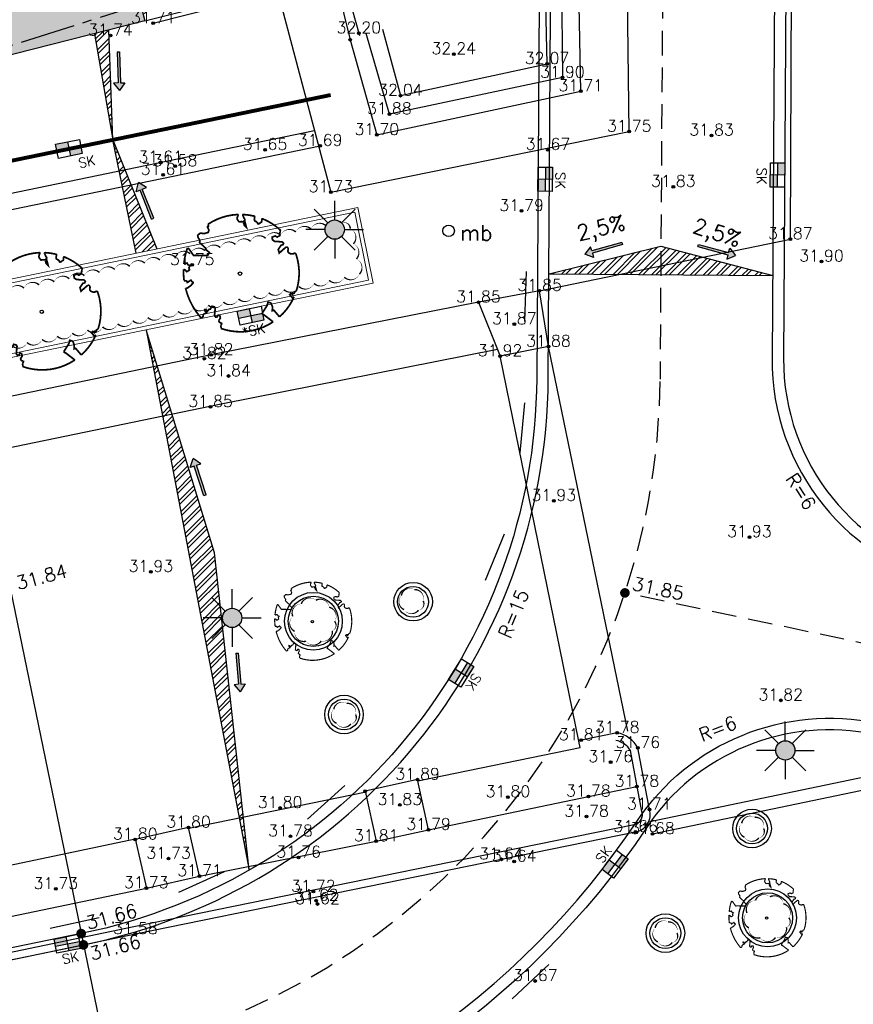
# Model space of a CAD drawing. Header units: metres. Extents: x 202952 to 203755, y 348879 to 349702.
# Tile 42 of 82: x 203320 to 203341, y 349364 to 349389. Entities that reach past the tile are written whole.
import ezdxf
from ezdxf.enums import TextEntityAlignment as Align

# ---------------------------------------------------------------- set-up
doc = ezdxf.new("R2010")
doc.units = ezdxf.units.M
doc.linetypes.add('1-200 CENTER', pattern=[4.28625, 2.8575, -0.47625, 0.47625, -0.47625])
doc.linetypes.add('1-200 HIDDEN', pattern=[0.9525, 0.635, -0.3175])
for name, color, linetype in [('PH-BEST-BEBOUWING', 1, 'Continuous'), ('PH-BEST-BEBOUWING-ARCERING', 254, 'Continuous'), ('PH-BEST-KADASTRALE-GRENS', 240, '1-200 CENTER'), ('PH-INM-HEKWERK', 6, '1-200 HEKWERK'), ('PH-INM-HOOGTE', 20, 'Continuous'), ('PH-INM-HOOGTEPUNT', 20, 'Continuous'), ('PH-INM-KANTVERHARDING', 253, 'Continuous'), ('PH-NIEUW-AAND-DPROF', 1, 'Continuous'), ('PH-NIEUW-AFWATERINGSPROFIEL', 7, 'Continuous'), ('PH-NIEUW-BAND-20-30', 115, 'Continuous'), ('PH-NIEUW-HEKWERK', 115, '1-200 HEKWERK'), ('PH-NIEUW-HOOGTES', 170, 'Continuous'), ('PH-NIEUW-KANTLAAG-SBS', 115, '1-200 HIDDEN'), ('PH-NIEUW-LICHTMAST-HOUT', 40, 'Continuous'), ('PH-NIEUW-LICHTMAST-KROMMAST', 40, 'Continuous'), ('PH-NIEUW-LICHTMAST-VERPLAATSEN', 40, 'Continuous'), ('PH-NIEUW-MAATVOERING', 2, 'Continuous'), ('PH-NIEUW-STRAATMEUBILAIR-VERPLAATSBARE PLANTENBAK', 115, 'Continuous'), ('PH-NIEUW-VOORZIENING MEIBOOM', 7, 'Continuous'), ('PH-ONTWERP-WEGAS', 2, '1-200 HIDDEN'), ('PH-RIO-KOLK', 7, 'Continuous')]:
    doc.layers.add(name, color=color, linetype=linetype)
doc.layers.add('PH-NIEUW-BEPLANTING- OMRANDING', color=115, linetype='Continuous', transparency=0.5)
doc.layers.add('PH-NIEUW-BEPLANTING-BOOM', color=98, linetype='Continuous', transparency=0.4)
doc.layers.add('PH-NIEUW-OPSLUITBAND-10', color=115, linetype='Continuous', lineweight=18)
doc.layers.add('PH-NIEUW-OPSLUITBAND-6', color=115, linetype='Continuous', lineweight=30)
doc.styles.add('ISO', font='ISO')
doc.styles.add('RDL_MAATVOERING', font='romans.shx')
doc.styles.add('ROMANS', font='romans.shx')
doc.linetypes.add('1-200 HEKWERK', pattern='A,1.5,-0.4,["X",ROMANS,S=0.24,R=0,X=-0.275,Y=-0.12],-0.05', length=1.95)

# ---------------------------------------------------------------- blocks, each defined once
blk = doc.blocks.new('*U22')
at = {"const_width": 0.03}
blk.add_lwpolyline([(0.087, 0.942), (0.088, 0.944), (0.09, 0.946), (0.091, 0.948), (0.093, 0.949), (0.095, 0.951), (0.096, 0.952), (0.097, 0.954), (0.099, 0.956), (0.1, 0.958), (0.102, 0.96), (0.103, 0.963), (0.103, 0.967), (0.103, 0.972), (0.103, 0.977), (0.102, 0.983), (0.095, 1.007, -0.52938), (0.106, 1.02, -0.087139), (0.444, 0.925, -0.372341), (0.457, 0.895), (0.471, 0.824), (0.436, 0.789), (0.398, 0.797), (0.353, 0.763), (0.371, 0.72), (0.417, 0.705), (0.542, 0.734), (0.573, 0.717), (0.57, 0.691), (0.541, 0.673), (0.515, 0.588), (0.549, 0.534), (0.634, 0.669, -0.504641), (0.681, 0.628, 0.331948), (0.709, 0.584, 0.282008), (0.799, 0.601), (0.791, 0.597, -0.512156), (0.833, 0.597, -0.16076), (1.019, -0.011), (0.995, -0.034), (0.995, -0.059), (0.972, -0.063), (0.975, -0.088), (0.94, -0.076), (0.929, -0.104), (0.973, -0.133), (0.987, -0.144), (1.011, -0.12, -0.106371), (0.868, -0.522), (0.741, -0.44), (0.718, -0.456), (0.702, -0.389), (0.657, -0.335), (0.605, -0.335), (0.606, -0.398), (0.566, -0.536), (0.572, -0.562), (0.601, -0.566), (0.786, -0.637, -0.236298), (-0.045, -1.003, 0.159625), (-0.069, -0.954, 0.350802), (-0.063, -0.906, -0.504641), (-0.12, -0.879), (-0.106, -0.834), (-0.129, -0.792), (-0.16, -0.796), (-0.165, -0.829), (-0.188, -0.842), (-0.216, -0.821), (-0.24, -0.695), (-0.258, -0.677), (-0.304, -0.678), (-0.317, -0.733), (-0.336, -0.739), (-0.354, -0.785), (-0.401, -0.76, 0.733583), (-0.384, -0.795, -0.861625), (-0.374, -0.826, 0.279978), (-0.409, -0.879), (-0.407, -0.881, -0.827056), (-0.442, -0.917, -0.116774), (-0.83, -0.511), (-0.823, -0.51), (-0.817, -0.508), (-0.812, -0.506), (-0.808, -0.504), (-0.805, -0.502), (-0.803, -0.5), (-0.801, -0.497), (-0.754, -0.437), (-0.752, -0.435), (-0.752, -0.433), (-0.751, -0.431), (-0.75, -0.429), (-0.75, -0.427), (-0.749, -0.425), (-0.748, -0.422), (-0.747, -0.42), (-0.746, -0.417), (-0.744, -0.414), (-0.743, -0.411), (-0.741, -0.408), (-0.739, -0.405), (-0.738, -0.401), (-0.736, -0.398), (-0.735, -0.395), (-0.734, -0.392), (-0.734, -0.389), (-0.733, -0.386), (-0.733, -0.383), (-0.733, -0.381), (-0.734, -0.379), (-0.734, -0.377), (-0.735, -0.375), (-0.736, -0.374), (-0.738, -0.374), (-0.74, -0.373), (-0.742, -0.373), (-0.744, -0.373), (-0.746, -0.373), (-0.748, -0.373), (-0.75, -0.372), (-0.753, -0.371), (-0.755, -0.37), (-0.758, -0.369), (-0.76, -0.367), (-0.763, -0.365), (-0.765, -0.363), (-0.768, -0.361), (-0.771, -0.359), (-0.773, -0.357), (-0.776, -0.355), (-0.779, -0.352), (-0.781, -0.35), (-0.83, -0.406), (-0.832, -0.403), (-0.835, -0.4), (-0.837, -0.397), (-0.839, -0.394), (-0.841, -0.39), (-0.844, -0.388), (-0.848, -0.386), (-0.855, -0.385), (-0.864, -0.386), (-0.876, -0.388), (-0.891, -0.393, -0.040997), (-0.958, -0.205), (-0.923, -0.211), (-0.893, -0.231), (-0.876, -0.216), (-0.856, -0.185), (-0.875, -0.156), (-0.865, -0.113), (-0.904, -0.11), (-0.93, -0.085), (-0.978, -0.116, -0.05814), (-0.998, 0.166), (-0.97, 0.16), (-0.86, 0.073), (-0.812, 0.089), (-0.626, 0.139), (-0.61, 0.2), (-0.682, 0.229), (-0.693, 0.252), (-0.824, 0.317), (-0.827, 0.354), (-0.872, 0.391), (-0.89, 0.428), (-0.859, 0.476), (-0.792, 0.486), (-0.73, 0.527), (-0.729, 0.568), (-0.768, 0.613), (-0.757, 0.632), (-0.773, 0.662, -0.13428), (-0.333, 0.967, -0.541727), (-0.319, 0.957), (-0.322, 0.928), (-0.321, 0.913), (-0.319, 0.902), (-0.316, 0.893), (-0.312, 0.887), (-0.307, 0.882), (-0.302, 0.878), (-0.297, 0.875), (-0.293, 0.872), (-0.289, 0.868), (-0.286, 0.865), (-0.282, 0.862), (-0.279, 0.859), (-0.276, 0.857), (-0.273, 0.855), (-0.269, 0.854), (-0.266, 0.854), (-0.262, 0.855), (-0.258, 0.857), (-0.255, 0.859), (-0.25, 0.861), (-0.246, 0.863), (-0.242, 0.865), (-0.238, 0.867), (-0.234, 0.868), (-0.229, 0.869), (-0.225, 0.87), (-0.221, 0.871), (-0.217, 0.871), (-0.213, 0.872), (-0.21, 0.873), (-0.206, 0.874), (-0.203, 0.876), (-0.2, 0.879), (-0.197, 0.882), (-0.195, 0.885), (-0.193, 0.865), (-0.188, 0.86), (-0.167, 0.824), (-0.122, 0.799), (-0.185, 0.902), (-0.184, 0.905), (-0.183, 0.908), (-0.183, 0.911), (-0.183, 0.914), (-0.184, 0.917), (-0.185, 0.92), (-0.188, 0.923), (-0.191, 0.926), (-0.194, 0.929), (-0.199, 0.933), (-0.204, 0.938), (-0.21, 0.944), (-0.216, 0.951), (-0.223, 0.959), (-0.24, 0.98, -0.543104), (-0.234, 0.996, -0.046766), (-0.047, 1.023, -0.385168), (-0.036, 1.015), (-0.03, 0.976), (-0.028, 0.964), (-0.024, 0.956), (-0.021, 0.951), (-0.017, 0.947), (-0.013, 0.946), (-0.009, 0.945), (-0.005, 0.945), (-0.002, 0.945), (0.002, 0.944), (0.005, 0.943), (0.009, 0.942), (0.012, 0.941), (0.015, 0.939), (0.019, 0.938), (0.022, 0.936), (0.025, 0.935), (0.028, 0.934), (0.031, 0.932), (0.033, 0.931), (0.036, 0.929), (0.038, 0.928), (0.04, 0.926), (0.042, 0.924), (0.044, 0.922), (0.045, 0.92), (0.046, 0.919), (0.047, 0.917), (0.048, 0.915), (0.049, 0.914), (0.051, 0.913), (0.052, 0.912), (0.054, 0.912), (0.056, 0.912), (0.058, 0.913), (0.06, 0.914), (0.062, 0.915), (0.065, 0.916), (0.067, 0.918), (0.07, 0.921), (0.072, 0.923), (0.074, 0.926), (0.076, 0.929), (0.079, 0.932), (0.081, 0.935), (0.083, 0.937), (0.085, 0.94)], format="xyb", close=True, dxfattribs=at)
blk.add_circle((0, 0), 0.03)
blk = doc.blocks.new('A$C6E307431')
blk.add_hatch(color=256).paths.add_polyline_path([(0.679, 0.51, 1), (0.821, 0.99, 1)])
at = {"color": 9, "flags": 128}
for points in [[(0.573, 0.927), (0.22, 1.28)], [(0.75, 1), (0.75, 1.5)], [(0.927, 0.927), (1.28, 1.28)], [(0.5, 0.75), (0, 0.75)], [(0.573, 0.573), (0.22, 0.22)], [(0.927, 0.573), (1.28, 0.22)], [(1, 0.75), (1.5, 0.75)], [(0.75, 0.5), (0.75, 0)]]:
    blk.add_lwpolyline(points, dxfattribs=at)
at = {"color": 9}
blk.add_circle((0.75, 0.75), 0.25, dxfattribs=at)
blk = doc.blocks.new('*U119')
blk.add_circle((0, 0), 0.15)
at = {"style": 'RDL_MAATVOERING'}
blk.add_text('mb', height=0.4, dxfattribs=at).set_placement((0.302, -0.254))
blk = doc.blocks.new('houten lichtmast')
at = {"layer": 'PH-NIEUW-LICHTMAST-HOUT'}
blk.add_hatch(color=256, dxfattribs=at).paths.add_polyline_path([(0.679, 0.51, 1), (0.821, 0.99, 1)])
at = {"layer": 'PH-NIEUW-LICHTMAST-KROMMAST', "color": 9, "flags": 128}
for points in [[(0.573, 0.927), (0.22, 1.28)], [(0.75, 1), (0.75, 1.5)], [(0.927, 0.927), (1.28, 1.28)], [(0.5, 0.75), (0, 0.75)], [(0.573, 0.573), (0.22, 0.22)], [(0.927, 0.573), (1.28, 0.22)], [(1, 0.75), (1.5, 0.75)], [(0.75, 0.5), (0.75, 0)]]:
    blk.add_lwpolyline(points, dxfattribs=at)
at = {"layer": 'PH-NIEUW-LICHTMAST-KROMMAST', "color": 9}
blk.add_circle((0.75, 0.75), 0.25, dxfattribs=at)
blk = doc.blocks.new('MARKER', base_point=(45, 10))
at = {"color": 0}
for radius in [0.35, 0.25]:
    blk.add_circle((45, 10), radius, dxfattribs=at)
at = {"color": 0, "style": 'ISO'}
blk.add_attdef('MARKER', (45.6, 10), '', height=0.9, dxfattribs=at)
blk = doc.blocks.new('*U36')
h = blk.add_hatch(color=256)
h.paths.add_polyline_path([(0, 0.374), (-0.315, 0.374), (-0.315, 0.187), (0, 0.187)])
h.paths.add_polyline_path([(0, 0.187), (0, 0), (0.315, 0), (0.315, 0.187)])
blk.add_lwpolyline([(0.315, 0), (-0.315, 0), (-0.315, 0.374), (0.315, 0.374)], close=True)
for points in [[(-0.315, 0.374), (0, 0.374), (0, 0)], [(-0.315, 0.187), (0.315, 0.187)]]:
    blk.add_lwpolyline(points)
at = {"style": 'ROMANS'}
blk.add_attdef('SK', (-0.214, -0.31), '', height=0.25, dxfattribs=at)
blk = doc.blocks.new('*U41')
h = blk.add_hatch(color=256)
h.paths.add_polyline_path([(0, 0.374), (-0.315, 0.374), (-0.315, 0.187), (0, 0.187)])
h.paths.add_polyline_path([(0, 0.187), (0, 0), (0.315, 0), (0.315, 0.187)])
blk.add_lwpolyline([(0.315, 0), (-0.315, 0), (-0.315, 0.374), (0.315, 0.374)], close=True)
for points in [[(-0.315, 0.374), (0, 0.374), (0, 0)], [(-0.315, 0.187), (0.315, 0.187)]]:
    blk.add_lwpolyline(points)
at = {"style": 'ROMANS'}
blk.add_attdef('SK', (-0.193, 0.454), '', height=0.25, dxfattribs=at)
blk = doc.blocks.new('*U47')
h = blk.add_hatch(color=256)
h.paths.add_polyline_path([(0, 0.374), (-0.315, 0.374), (-0.315, 0.187), (0, 0.187)])
h.paths.add_polyline_path([(0, 0.187), (0, 0), (0.315, 0), (0.315, 0.187)])
blk.add_lwpolyline([(0.315, 0), (-0.315, 0), (-0.315, 0.374), (0.315, 0.374)], close=True)
for points in [[(-0.315, 0.374), (0, 0.374), (0, 0)], [(-0.315, 0.187), (0.315, 0.187)]]:
    blk.add_lwpolyline(points)
at = {"style": 'ROMANS'}
blk.add_attdef('SK', (-0.185, -0.348), '', height=0.25, dxfattribs=at)
blk = doc.blocks.new('*U52')
h = blk.add_hatch(color=256)
h.paths.add_polyline_path([(0, 0.374), (-0.315, 0.374), (-0.315, 0.187), (0, 0.187)])
h.paths.add_polyline_path([(0, 0.187), (0, 0), (0.315, 0), (0.315, 0.187)])
blk.add_lwpolyline([(0.315, 0), (-0.315, 0), (-0.315, 0.374), (0.315, 0.374)], close=True)
for points in [[(-0.315, 0.374), (0, 0.374), (0, 0)], [(-0.315, 0.187), (0.315, 0.187)]]:
    blk.add_lwpolyline(points)
at = {"style": 'ROMANS'}
blk.add_attdef('SK', (0.168, -0.354), '', height=0.25, dxfattribs=at)
blk = doc.blocks.new('*U121')
h = blk.add_hatch(color=256)
h.paths.add_polyline_path([(0, 0.374), (-0.315, 0.374), (-0.315, 0.187), (0, 0.187)])
h.paths.add_polyline_path([(0, 0.187), (0, 0), (0.315, 0), (0.315, 0.187)])
blk.add_lwpolyline([(0.315, 0), (-0.315, 0), (-0.315, 0.374), (0.315, 0.374)], close=True)
for points in [[(-0.315, 0.374), (0, 0.374), (0, 0)], [(-0.315, 0.187), (0.315, 0.187)]]:
    blk.add_lwpolyline(points)
at = {"style": 'ROMANS'}
blk.add_attdef('SK', (-0.305, -0.324), '', height=0.25, dxfattribs=at)
blk = doc.blocks.new('AFWATERINGSPIJL')
at = {"ltscale": 0.5}
blk.add_hatch(color=256, dxfattribs=at).paths.add_polyline_path([(-0.058, 0.239), (-0.132, 0.151), (-0.75, 0.671), (-0.789, 0.625), (-0.171, 0.105), (-0.245, 0.016), (0, 0)])
for points in [[(-0.75, 0.671), (-0.789, 0.625)], [(-0.789, 0.625), (-0.171, 0.105)], [(-0.75, 0.671), (-0.132, 0.151)], [(-0.171, 0.105), (-0.245, 0.016), (0, 0)], [(-0.132, 0.151), (-0.058, 0.239), (0, 0)]]:
    blk.add_lwpolyline(points, dxfattribs=at)

msp = doc.modelspace()

# ---------------------------------------------------------------- hatches: boundary and pattern name
at = {"layer": 'PH-BEST-BEBOUWING-ARCERING'}
for points in [[(203321.16, 349396.66), (203320.71, 349396.54), (203320.105, 349398.889), (203319.14, 349402.64), (203314.586, 349401.464), (203315.139, 349399.212), (203316.115, 349395.239), (203313.907, 349394.686), (203314.35, 349393.05), (203315.83, 349387.23), (203323.11, 349389.08), (203323.075, 349389.215)], [(203313.908, 349394.686), (203314.351, 349393.05), (203315.831, 349387.23), (203323.111, 349389.08), (203321.161, 349396.66), (203320.711, 349396.54), (203320.106, 349398.889), (203319.141, 349402.64), (203314.587, 349401.464), (203315.14, 349399.212), (203316.116, 349395.239)]]:
    msp.add_hatch(color=256, dxfattribs=at).paths.add_polyline_path(points)
at = {"layer": 'PH-NIEUW-AFWATERINGSPROFIEL', "ltscale": 0.2, "transparency": 33554687}
h = msp.add_hatch(dxfattribs=at)
h.set_pattern_fill('ANSI32', color=252, scale=0.025)
h.paths.add_polyline_path([(203322.18, 349388.844), (203321.801, 349388.747), (203322.281, 349385.996)])
h = msp.add_hatch(dxfattribs=at)
h.set_pattern_fill('ANSI32', color=252, scale=0.025)
h.paths.add_polyline_path([(203322.281, 349385.996), (203322.886, 349383.058), (203323.42, 349383.168)])
h = msp.add_hatch(dxfattribs=at)
h.set_pattern_fill('ANSI32', color=252, scale=0.025)
h.paths.add_polyline_path([(203336.494, 349383.24), (203333.592, 349382.517), (203339.393, 349382.481)])
h = msp.add_hatch(dxfattribs=at)
h.set_pattern_fill('ANSI32', color=252, scale=0.025)
h.paths.add_polyline_path([(203324.915, 349375.283), (203323.142, 349381.069), (203325.82, 349367.055)])

# ---------------------------------------------------------------- linework, layer by layer
at = {"layer": 'PH-BEST-BEBOUWING'}
msp.add_lwpolyline([(203314.35, 349393.05), (203313.907, 349394.686), (203316.115, 349395.239), (203315.139, 349399.212), (203314.586, 349401.464), (203319.14, 349402.64), (203320.105, 349398.889), (203320.71, 349396.54), (203321.16, 349396.66), (203323.075, 349389.215), (203323.11, 349389.08), (203315.83, 349387.23), (203314.35, 349393.05)], close=True, dxfattribs=at)
at = {"layer": 'PH-BEST-KADASTRALE-GRENS', "ltscale": 0.5}
msp.add_lwpolyline([(203312.837, 349386.522), (203313.35, 349386.6), (203315.83, 349387.23), (203327.603, 349390.977), (203324.54, 349404.721), (203323.709, 349408.539), (203323.94, 349412.392), (203324.102, 349418.143)], dxfattribs=at)
at = {"layer": 'PH-INM-HEKWERK', "flags": 128}
msp.add_lwpolyline([(203323.329, 349389.022), (203326.717, 349389.884)], dxfattribs=at)
at = {"layer": 'PH-INM-KANTVERHARDING'}
for p, q in [((203324.249, 349368.142), (203328.853, 349369.083)), ((203324.244, 349368.162), (203322.863, 349367.85)), ((203324.53, 349366.899), (203324.244, 349368.162)), ((203318.104, 349366.861), (203322.86, 349367.866)), ((203322.86, 349367.866), (203323.149, 349366.587)), ((203323.149, 349366.587), (203324.53, 349366.899))]:
    msp.add_line(p, q, dxfattribs=at)
at = {"layer": 'PH-INM-KANTVERHARDING', "flags": 128}
for points in [[(203326.547, 349389.864), (203327.937, 349384.641), (203335.674, 349386.211), (203335.567, 349394.632), (203334.379, 349394.629), (203334.396, 349395.072), (203333.086, 349395.05), (203333.084, 349394.566), (203332.394, 349394.59), (203332.424, 349393.083)], [(203332.229, 349392.848), (203330.374, 349392.866), (203328.199, 349390.397), (203328.676, 349388.704)], [(203332.227, 349392.682), (203333.888, 349392.602), (203333.94, 349387.611), (203329.452, 349386.663), (203328.849, 349388.752)], [(203329.274, 349388.871), (203329.739, 349387.143), (203333.542, 349387.967), (203333.451, 349392.225), (203332.22, 349392.225)], [(203333.349, 349382.084), (203339.851, 349383.421), (203339.878, 349389.926), (203341.184, 349389.91)], [(203299.981, 349363.895), (203298.721, 349370.237), (203297.427, 349376.623), (203296.843, 349379.506), (203308.333, 349381.851), (203319.143, 349384.084), (203327.658, 349385.841)], [(203333.578, 349380.634), (203333.349, 349382.084), (203331.763, 349381.783)], [(203331.763, 349381.783), (203324.831, 349380.417), (203310.906, 349377.535), (203304.445, 349376.286)], [(203331.763, 349381.783), (203332.324, 349380.387)], [(203332.256, 349380.556), (203325.089, 349379.143), (203311.163, 349376.261), (203304.688, 349374.992)], [(203333.578, 349380.634), (203332.324, 349380.387)], [(203335.636, 349370.662), (203333.578, 349380.634)], [(203334.363, 349370.397), (203332.324, 349380.387)], [(203335.362, 349370.615), (203334.428, 349370.425)], [(203330.191, 349369.369), (203334.397, 349370.234), (203334.363, 349370.397)], [(203334.613, 349368.965), (203335.872, 349369.221)], [(203330.468, 349368.101), (203334.613, 349368.965)], [(203324.53, 349366.899), (203329.111, 349367.805)], [(203318.374, 349365.595), (203323.149, 349366.587)]]:
    msp.add_lwpolyline(points, dxfattribs=at)
for points in [[(203328.438, 349388.595), (203329.128, 349386.125), (203334.417, 349387.261), (203334.304, 349393.064), (203330.326, 349393.118), (203327.941, 349390.6)], [(203329.111, 349367.805), (203330.468, 349368.101), (203330.184, 349369.401), (203328.827, 349369.105)]]:
    msp.add_lwpolyline(points, close=True, dxfattribs=at)
for points in [[(203336.207, 349368.315), (203344.713, 349370.091), (203349.969, 349371.205, 0.405928), (203354.843, 349377.224), (203354.917, 349388.753)], [(203336.275, 349367.992), (203344.781, 349369.768), (203350.023, 349370.879, 0.40438), (203355.173, 349377.238), (203355.247, 349388.751)], [(203305.319, 349364.564, 0.362649), (203304.916, 349363.966), (203305.283, 349362.291, 0.403172), (203305.833, 349361.856), (203313.757, 349363.497), (203322.866, 349365.399), (203332.358, 349367.334), (203335.839, 349368.044, 0.449198), (203336.195, 349368.628), (203335.896, 349370.223, 0.224107), (203335.362, 349370.615)], [(203305.374, 349364.372, 0.354815), (203305.114, 349363.997), (203305.48, 349362.324, 0.400974), (203305.804, 349362.054), (203313.717, 349363.692), (203322.825, 349365.595), (203332.318, 349367.53), (203335.801, 349368.24, 0.462721), (203336, 349368.578), (203335.706, 349370.153, 0.210849), (203335.324, 349370.419, 0.190918)]]:
    msp.add_lwpolyline(points, format="xyb", dxfattribs=at)
at = {"layer": 'PH-INM-KANTVERHARDING'}
msp.add_lwpolyline([(203299.564, 349363.835), (203298.309, 349370.154), (203297.016, 349376.54), (203296.348, 349379.834), (203308.248, 349382.262), (203319.058, 349384.495), (203327.512, 349386.239)], dxfattribs=at)
at = {"layer": 'PH-NIEUW-AAND-DPROF'}
msp.add_lwpolyline([(203316.706, 349388.483), (203322.104, 349362.273)], dxfattribs=at)
at = {"layer": 'PH-NIEUW-AFWATERINGSPROFIEL', "ltscale": 0.08}
for p, q in [((203321.801, 349388.747), (203322.281, 349385.996)), ((203322.281, 349385.996), (203322.18, 349388.844)), ((203322.281, 349385.996), (203323.42, 349383.168)), ((203322.886, 349383.058), (203322.281, 349385.996)), ((203333.592, 349382.517), (203336.494, 349383.24)), ((203336.494, 349383.24), (203339.393, 349382.481)), ((203333.592, 349382.517), (203339.393, 349382.481)), ((203324.915, 349375.283), (203323.142, 349381.069)), ((203323.142, 349381.069), (203325.82, 349367.055)), ((203325.82, 349367.055), (203324.915, 349375.283))]:
    msp.add_line(p, q, dxfattribs=at)
at = {"layer": 'PH-NIEUW-BAND-20-30'}
for points in [[(203325.787, 349431.773), (203324.845, 349432.1), (203324.734, 349431.821), (203325.693, 349431.491, -0.320444), (203333.528, 349420.374), (203333.273, 349379.81, -0.354131), (203321.459, 349365.407), (203290.775, 349359.088), (203290.836, 349358.794), (203321.519, 349365.113, 0.354131), (203333.573, 349379.808), (203333.828, 349420.372, 0.320444), (203325.792, 349431.774)], [(203342.108, 349370.863), (203382.767, 349362.242), (203382.705, 349361.949), (203342.046, 349370.57, 0.307221), (203336.119, 349368.153, -0.197567), (203322.75, 349359.139), (203282.478, 349350.834), (203282.416, 349351.138), (203322.689, 349359.433, 0.197567), (203335.869, 349368.319, -0.307221), (203342.108, 349370.863)]]:
    msp.add_lwpolyline(points, format="xyb", close=True, dxfattribs=at)
for points in [[(203339.557, 349409.1), (203339.376, 349380.328)], [(203339.557, 349409.1), (203339.376, 349380.328)], [(203339.857, 349409.098), (203339.676, 349380.326)]]:
    msp.add_lwpolyline(points, dxfattribs=at)
for radius in [6, 5.7]:
    msp.add_arc((203345.376, 349380.29), radius, 179.6402, 258.0288, dxfattribs=at)
at = {"layer": 'PH-NIEUW-BEPLANTING- OMRANDING'}
msp.add_lwpolyline([(203319.583, 349382.071, 0, 0.04, -0.520567), (203319.975, 349382.152, 0, 0.04, -0.520567), (203320.367, 349382.233, 0, 0.04, -0.520567), (203320.759, 349382.314, 0, 0.04, -0.520567), (203321.15, 349382.394, 0, 0.04, -0.520567), (203321.542, 349382.475, 0, 0.04, -0.520567), (203321.934, 349382.556, 0, 0.04, -0.520567), (203322.326, 349382.636, 0, 0.04, -0.520567), (203322.718, 349382.717, 0, 0.04, -0.520567), (203323.109, 349382.798, 0, 0.04, -0.520567), (203323.501, 349382.878, 0, 0.04, -0.520567), (203323.893, 349382.959, 0, 0.04, -0.520567), (203324.285, 349383.04, 0, 0.04, -0.520567), (203324.676, 349383.12, 0, 0.04, -0.520567), (203325.068, 349383.201, 0, 0.04, -0.520567), (203325.46, 349383.282, 0, 0.04, -0.520567), (203325.852, 349383.362, 0, 0.04, -0.520567), (203326.244, 349383.443, 0, 0.04, -0.520567), (203326.635, 349383.524, 0, 0.04, -0.520567), (203327.027, 349383.605, 0, 0.04, -0.520567), (203327.419, 349383.685, 0, 0.04, -0.520567), (203327.811, 349383.766, 0, 0.04, -0.520567), (203328.202, 349383.847, 0, 0.04, -0.520567), (203328.438, 349383.691, 0, 0.04, -0.520567), (203328.517, 349383.299, 0, 0.04, -0.520567), (203328.596, 349382.907, 0, 0.04, -0.520567), (203328.675, 349382.514, 0, 0.04, -0.520567), (203328.283, 349382.434, 0, 0.04, -0.520567), (203327.891, 349382.353, 0, 0.04, -0.520567), (203327.499, 349382.272, 0, 0.04, -0.520567), (203327.108, 349382.192, 0, 0.04, -0.520567), (203326.716, 349382.111, 0, 0.04, -0.520567), (203326.324, 349382.03, 0, 0.04, -0.520567), (203325.932, 349381.95, 0, 0.04, -0.520567), (203325.54, 349381.869, 0, 0.04, -0.520567), (203325.149, 349381.788, 0, 0.04, -0.520567), (203324.757, 349381.708, 0, 0.04, -0.520567), (203324.365, 349381.627, 0, 0.04, -0.520567), (203323.973, 349381.546, 0, 0.04, -0.520567), (203323.582, 349381.466, 0, 0.04, -0.520567), (203323.19, 349381.385, 0, 0.04, -0.520567), (203322.798, 349381.304, 0, 0.04, -0.520567), (203322.406, 349381.223, 0, 0.04, -0.520567), (203322.014, 349381.143, 0, 0.04, -0.520567), (203321.623, 349381.062, 0, 0.04, -0.520567), (203321.231, 349380.981, 0, 0.04, -0.520567), (203320.839, 349380.901, 0, 0.04, -0.520567), (203320.447, 349380.82, 0, 0.04, -0.520567), (203320.056, 349380.739, 0, 0.04, -0.520567), (203319.664, 349380.659, 0, 0.04, -0.520567)], format="xyseb", dxfattribs=at)
for points in [[(203330.329, 349374.038, 0, 0.04, 0.520567), (203330.1, 349374.33, 0, 0.04, 0.520567), (203329.762, 349374.176, 0, 0.04, 0.520567), (203329.833, 349373.811, 0, 0.04, 0.520567), (203330.204, 349373.794, 0, 0.04, 0.520567)], [(203328.031, 349373.508, 0, 0.04, 0.520567), (203327.891, 349373.874, 0, 0.04, 0.520567), (203327.544, 349374.055, 0, 0.04, 0.520567), (203327.165, 349373.959, 0, 0.04, 0.520567), (203326.945, 349373.635, 0, 0.04, 0.520567), (203326.997, 349373.247, 0, 0.04, 0.520567), (203327.293, 349372.991, 0, 0.04, 0.520567), (203327.684, 349372.997, 0, 0.04, 0.520567), (203327.972, 349373.262, 0, 0.04, 0.520567)], [(203328.576, 349371.09, 0, 0.04, 0.520567), (203328.347, 349371.381, 0, 0.04, 0.520567), (203328.01, 349371.227, 0, 0.04, 0.520567), (203328.08, 349370.863, 0, 0.04, 0.520567), (203328.451, 349370.846, 0, 0.04, 0.520567)], [(203339.158, 349368.134, 0, 0.04, 0.520567), (203338.929, 349368.426, 0, 0.04, 0.520567), (203338.591, 349368.272, 0, 0.04, 0.520567), (203338.662, 349367.907, 0, 0.04, 0.520567), (203339.033, 349367.89, 0, 0.04, 0.520567)], [(203339.81, 349365.816, 0, 0.04, 0.520567), (203339.671, 349366.182, 0, 0.04, 0.520567), (203339.324, 349366.362, 0, 0.04, 0.520567), (203338.945, 349366.267, 0, 0.04, 0.520567), (203338.725, 349365.943, 0, 0.04, 0.520567), (203338.776, 349365.555, 0, 0.04, 0.520567), (203339.073, 349365.299, 0, 0.04, 0.520567), (203339.464, 349365.305, 0, 0.04, 0.520567), (203339.752, 349365.57, 0, 0.04, 0.520567)], [(203336.911, 349365.419, 0, 0.04, 0.520567), (203336.682, 349365.71, 0, 0.04, 0.520567), (203336.345, 349365.556, 0, 0.04, 0.520567), (203336.415, 349365.192, 0, 0.04, 0.520567), (203336.786, 349365.175, 0, 0.04, 0.520567)]]:
    msp.add_lwpolyline(points, format="xyseb", close=True, dxfattribs=at)
at = {"layer": 'PH-NIEUW-HEKWERK', "ltscale": 0.5}
for p, q in [((203327.332, 349368.376), (203328.293, 349369.252)), ((203321.926, 349365.815), (203320.656, 349365.541))]:
    msp.add_line(p, q, dxfattribs=at)
for points in [[(203332.962, 349381.284), (203333.008, 349382.583)], [(203332.427, 349375.767), (203331.933, 349374.564)], [(203323.991, 349366.482), (203325.173, 349367.022)], [(203333.591, 349364.605), (203332.64, 349363.718)]]:
    msp.add_lwpolyline(points, dxfattribs=at)
at = {"layer": 'PH-NIEUW-HEKWERK', "ltscale": 0.5, "flags": 128}
msp.add_lwpolyline([(203332.848, 349377.876), (203332.967, 349379.171)], dxfattribs=at)
at = {"layer": 'PH-NIEUW-HOOGTES', "const_width": 0.125}
for points in [[(203335.518, 349374.29, 1), (203335.603, 349374.199, 1)], [(203321.416, 349365.453, 1), (203321.501, 349365.362, 1)], [(203321.476, 349365.159, 1), (203321.562, 349365.068, 1)]]:
    msp.add_lwpolyline(points, format="xyb", close=True, dxfattribs=at)
at = {"layer": 'PH-NIEUW-KANTLAAG-SBS', "ltscale": 0.75, "const_width": 0.1, "flags": 128}
msp.add_lwpolyline([(203327.93, 349387.16), (203291.905, 349379.74)], dxfattribs=at)
at = {"layer": 'PH-NIEUW-OPSLUITBAND-10'}
for points in [[(203329.028, 349382.281), (203318.254, 349380.062), (203317.859, 349382.023), (203328.633, 349384.242)], [(203328.91, 349382.359), (203318.332, 349380.18), (203317.977, 349381.945), (203328.555, 349384.123)]]:
    msp.add_lwpolyline(points, close=True, dxfattribs=at)
at = {"layer": 'PH-NIEUW-OPSLUITBAND-6'}
msp.add_lwpolyline([(203323.11, 349389.08), (203327.216, 349390.12), (203327.211, 349390.229)], dxfattribs=at)
at = {"layer": 'PH-NIEUW-STRAATMEUBILAIR-VERPLAATSBARE PLANTENBAK'}
for centre, radius in [((203330.069, 349374.016), 0.5), ((203330.065, 349374.013), 0.4), ((203327.481, 349373.508), 0.75), ((203327.481, 349373.508), 0.65), ((203328.276, 349371.09), 0.5), ((203328.276, 349371.09), 0.4), ((203338.858, 349368.134), 0.5), ((203338.858, 349368.134), 0.4), ((203339.26, 349365.816), 0.75), ((203339.26, 349365.816), 0.65), ((203336.611, 349365.419), 0.5), ((203336.611, 349365.419), 0.4)]:
    msp.add_circle(centre, radius, dxfattribs=at)
at = {"layer": 'PH-ONTWERP-WEGAS'}
msp.add_lwpolyline([(203326.632, 349434.525, -0.321417), (203336.727, 349420.255), (203336.473, 349379.79, -0.354131), (203322.104, 349362.273), (203267.76, 349351.081, -0.039684), (203204.394, 349343.196), (203194.585, 349342.76, 0.101791), (203123.122, 349324.714)], format="xyb", dxfattribs=at)
msp.add_lwpolyline([(203383.172, 349364.15), (203335.561, 349374.245)], dxfattribs=at)

# ---------------------------------------------------------------- block references
at = {"layer": 'PH-INM-HOOGTEPUNT', "xscale": 0.1, "yscale": 0.1, "zscale": 0.1}
for p in [(203323.329, 349389.022, 31.708), (203322.218, 349388.702, 31.743), (203328.438, 349388.595, 31.69), (203328.66, 349388.761, 32.205), (203331.122, 349388.221, 32.238), (203333.542, 349387.967, 32.069), (203333.94, 349387.611, 31.902), (203329.739, 349387.143, 32.044), (203334.417, 349387.261, 31.708), (203329.452, 349386.663, 31.881), (203329.128, 349386.125, 31.701), (203335.674, 349386.211, 31.753), (203337.808, 349386.112, 31.834), (203327.658, 349385.841, 31.692), (203326.227, 349385.739, 31.645), (203333.566, 349385.74, 31.674), (203323.521, 349385.408, 31.605), (203323.894, 349385.314, 31.585), (203323.582, 349385.089, 31.606), (203336.816, 349384.781, 31.831), (203327.937, 349384.641, 31.733), (203332.882, 349384.153, 31.786), (203339.851, 349383.421, 31.873), (203324.34, 349382.753, 31.746), (203340.659, 349382.844, 31.899), (203333.349, 349382.084, 31.845), (203331.763, 349381.783, 31.846), (203332.693, 349381.214, 31.867), (203324.831, 349380.417, 31.82), (203333.578, 349380.634, 31.88), (203324.653, 349380.32, 31.819), (203332.324, 349380.387, 31.924), (203325.282, 349379.871, 31.836), (203324.815, 349379.07, 31.854), (203333.717, 349376.632, 31.925), (203338.789, 349375.693, 31.933), (203323.267, 349374.794, 31.931), (203339.602, 349371.458, 31.817), (203335.362, 349370.615, 31.785), (203334.428, 349370.425, 31.809), (203335.896, 349370.223, 31.761), (203335.191, 349369.857, 31.762), (203330.184, 349369.401, 31.886), (203335.872, 349369.221, 31.776), (203328.827, 349369.105, 31.886), (203332.528, 349368.949, 31.796), (203334.613, 349368.965, 31.78), (203326.619, 349368.666, 31.802), (203329.724, 349368.744, 31.835), (203334.567, 349368.443, 31.777), (203336.195, 349368.628, 31.707), (203324.244, 349368.162, 31.799), (203336.13, 349368.229, 31.668), (203326.887, 349367.931, 31.775), (203330.468, 349368.101, 31.793), (203335.839, 349368.044, 31.663), (203336.275, 349367.992, 31.675), (203322.863, 349367.85, 31.799), (203329.111, 349367.805, 31.814), (203323.726, 349367.352, 31.731), (203327.099, 349367.382, 31.756), (203332.358, 349367.334, 31.635), (203332.688, 349367.275, 31.637), (203324.53, 349366.899, 31.713), (203320.802, 349366.566, 31.733), (203323.149, 349366.587, 31.733), (203327.48, 349366.497, 31.722), (203327.556, 349366.262, 31.619), (203327.589, 349366.175, 31.62), (203322.866, 349365.399, 31.579), (203333.236, 349364.178, 31.671)]:
    msp.add_blockref('MARKER', p, dxfattribs=at)
at = {"layer": 'PH-NIEUW-AFWATERINGSPROFIEL', "xscale": -1}
for p, rotation in [((203322.453, 349387.276), 51.80151101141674), ((203334.519, 349383.03), 335.8937458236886), ((203338.432, 349382.994), 124.730796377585), ((203324.361, 349377.734), 247.6673666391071), ((203325.586, 349371.679), 54.98443295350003)]:
    msp.add_blockref('AFWATERINGSPIJL', p, dxfattribs=dict(at, rotation=rotation))
at = {"layer": 'PH-NIEUW-AFWATERINGSPROFIEL', "rotation": 151.4737812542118}
msp.add_blockref('AFWATERINGSPIJL', (203322.945, 349384.889), dxfattribs=at)
at = {"layer": 'PH-NIEUW-BEPLANTING-BOOM', "rotation": 343.4615725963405}
for p, xscale, yscale, zscale in [((203325.578, 349382.527), 1.5, 1.5, 1.5), ((203320.437, 349381.538), 1.5, 1.5, 1.5), ((203344.213, 349376.229), 2.5, 2.5, 2.5)]:
    msp.add_blockref('*U22', p, dxfattribs=dict(at, xscale=xscale, yscale=yscale, zscale=zscale))
for p in [(203327.455, 349373.502), (203339.235, 349365.81)]:
    msp.add_blockref('*U22', p, dxfattribs=at)
at = {"layer": 'PH-NIEUW-LICHTMAST-HOUT'}
for p in [(203327.285, 349382.919), (203324.624, 349372.846)]:
    msp.add_blockref('houten lichtmast', p, dxfattribs=at)
at = {"layer": 'PH-NIEUW-LICHTMAST-VERPLAATSEN', "color": 2}
msp.add_blockref('A$C6E307431', (203338.971, 349369.41), dxfattribs=at)
at = {"layer": 'PH-NIEUW-VOORZIENING MEIBOOM'}
msp.add_blockref('*U119', (203330.988, 349383.637), dxfattribs=at)
at = {"layer": 'PH-RIO-KOLK'}
for name, p, rotation, values in [('*U52', (203321.18, 349385.579), 11.52666182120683, {'SK': 'SK'}), ('*U47', (203339.33, 349385.087), 269.2221849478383, {'SK': 'SK'}), ('*U41', (203333.308, 349384.977), 269.2221849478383, {'SK': 'SK'}), ('*U121', (203325.89, 349381.253), 11.5871673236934, {'SK': '*SK'}), ('*U41', (203331.155, 349372.268), 237.8662343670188, {'SK': 'SK'}), ('*U41', (203335.455, 349367.093), 52.96523410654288, {'SK': 'SK'}), ('*U36', (203321.139, 349364.959), 11.52666182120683, {'SK': 'SK'})]:
    msp.add_blockref(name, p, dxfattribs=dict(at, rotation=rotation)).add_auto_attribs(values)

# ---------------------------------------------------------------- texts
at = {"layer": 'PH-INM-HOOGTE', "style": 'ROMANS'}
for s, p in [('31.71', (203323.329, 349389.022)), ('31.74', (203322.218, 349388.702)), ('32.20', (203328.66, 349388.761)), ('32.24', (203331.122, 349388.221)), ('32.07', (203333.542, 349387.967)), ('31.90', (203333.94, 349387.611)), ('32.04', (203329.739, 349387.143)), ('31.71', (203334.417, 349387.261)), ('31.88', (203329.452, 349386.663)), ('31.70', (203329.128, 349386.125)), ('31.75', (203335.674, 349386.211)), ('31.83', (203337.808, 349386.112)), ('31.69', (203327.658, 349385.841)), ('31.65', (203326.227, 349385.739)), ('31.67', (203333.566, 349385.74)), ('31.61', (203323.521, 349385.408)), ('31.58', (203323.894, 349385.314)), ('31.61', (203323.582, 349385.089)), ('31.83', (203336.816, 349384.781)), ('31.73', (203327.937, 349384.641)), ('31.79', (203332.882, 349384.153)), ('31.87', (203339.851, 349383.421)), ('31.75', (203324.34, 349382.753)), ('31.90', (203340.659, 349382.844)), ('31.85', (203333.349, 349382.084)), ('31.85', (203331.763, 349381.783)), ('31.87', (203332.693, 349381.214)), ('31.82', (203324.831, 349380.417)), ('31.88', (203333.578, 349380.634)), ('31.82', (203324.653, 349380.32)), ('31.92', (203332.324, 349380.387)), ('31.84', (203325.282, 349379.871)), ('31.85', (203324.815, 349379.07)), ('31.93', (203333.717, 349376.632)), ('31.93', (203338.789, 349375.693)), ('31.93', (203323.267, 349374.794)), ('31.82', (203339.602, 349371.458)), ('31.78', (203335.362, 349370.615)), ('31.81', (203334.428, 349370.425)), ('31.76', (203335.896, 349370.223)), ('31.76', (203335.191, 349369.857)), ('31.89', (203330.184, 349369.401)), ('31.78', (203335.872, 349369.221)), ('31.80', (203332.528, 349368.949)), ('31.78', (203334.613, 349368.965)), ('31.80', (203326.619, 349368.666)), ('31.83', (203329.724, 349368.744)), ('31.78', (203334.567, 349368.443)), ('31.71', (203336.195, 349368.628)), ('31.80', (203324.244, 349368.162)), ('31.78', (203326.887, 349367.931)), ('31.79', (203330.468, 349368.101)), ('31.66', (203335.839, 349368.044)), ('31.68', (203336.275, 349367.992)), ('31.80', (203322.863, 349367.85)), ('31.81', (203329.111, 349367.805)), ('31.76', (203327.099, 349367.382)), ('31.73', (203323.726, 349367.352)), ('31.64', (203332.358, 349367.334)), ('31.64', (203332.688, 349367.275)), ('31.71', (203324.53, 349366.899)), ('31.73', (203320.802, 349366.566)), ('31.73', (203323.149, 349366.587)), ('31.72', (203327.48, 349366.497)), ('31.62', (203327.556, 349366.262)), ('31.62', (203327.589, 349366.175)), ('31.58', (203322.866, 349365.399)), ('31.67', (203333.236, 349364.178))]:
    msp.add_text(s, height=0.3, dxfattribs=at).set_placement(p, align=Align.CENTER)
at = {"layer": 'PH-NIEUW-AFWATERINGSPROFIEL', "ltscale": 0.08, "char_height": 0.4, "width": 2.08929, "attachment_point": 7, "style": 'ROMANS'}
for insert, rotation in [((203334.396, 349383.255), 13.6002), ((203337.249, 349383.482), 341.9327)]:
    msp.add_mtext('2,5%', dxfattribs=dict(at, insert=insert, rotation=rotation))
at = {"layer": 'PH-NIEUW-HOOGTES', "style": 'ROMANS'}
for s, rotation, p in [('31.84', 14.8215, (203319.822, 349374.32)), ('31.85', 348.0288, (203335.724, 349374.324)), ('31.66', 14.8215, (203321.637, 349365.505)), ('31.66', 14.8215, (203321.733, 349364.709))]:
    msp.add_text(s, height=0.35, rotation=rotation, dxfattribs=at).set_placement(p)
at = {"layer": 'PH-NIEUW-MAATVOERING', "char_height": 0.35, "width": 1.3844, "attachment_point": 1, "style": 'ROMANS'}
for s, insert, rotation in [('R=6', (203340.007, 349377.393), 302.1581), ('R=15', (203332.264, 349373.169), 67.6352), ('R=6', (203337.436, 349370.704), 21.2768)]:
    msp.add_mtext(s, dxfattribs=dict(at, insert=insert, rotation=rotation))

doc.saveas('drawing.dxf')
